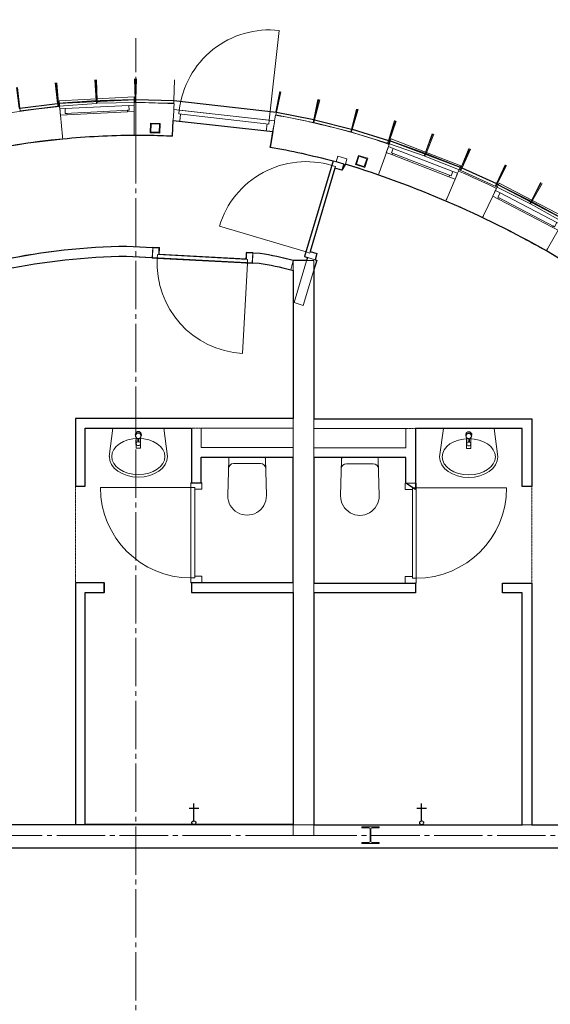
# Model space of a CAD drawing. Header units: millimetres. Extents: x -20518 to 270852, y -121463 to 37725.
# Tile 29 of 33: x 43764 to 49245, y 27541 to 37725. Entities that reach past the tile are written whole.
import ezdxf
from ezdxf.enums import TextEntityAlignment as Align

# ---------------------------------------------------------------- set-up
doc = ezdxf.new("R2010")
doc.units = ezdxf.units.MM
for name, pattern in [('11117vo_dc_STYLE_01', [2.116537, 1.058075, -1.058463]), ('2322109', [10, 5, -2, 1, -2]), ('B0204', [650, 500, -50, 50, -50])]:
    doc.linetypes.add(name, pattern=pattern)
for name, color, linetype in [('21 Buitenwanden', 3, 'Continuous'), ('21 Buitenwanden Deuren', 7, 'Continuous'), ('21 Buitenwanden Ramen', 7, 'Continuous'), ('22 C Binnenwanden', 2, 'Continuous'), ('22 C Binnenwanden Deuren', 7, 'Continuous'), ('22 NC Binnenwanden', 2, 'Continuous'), ('22 NC Binnenwanden Deuren', 7, 'Continuous'), ('28 Draagconstructies', 5, 'Continuous'), ('74 Sanitair', 8, 'Continuous'), ('A Stramien', 8, 'Continuous'), ('Info Algemeen', 7, 'Continuous'), ('WL531---', 130, '2322109'), ('WL561---', 4, 'Continuous')]:
    doc.layers.add(name, color=color, linetype=linetype)
doc.layers.add('BL$8-BVO-polylijn', color=160, linetype='Continuous', plot=False)
doc.layers.add('BL$8-GO--polylijnen', color=10, linetype='Continuous', plot=False)
doc.styles.add('BURO-018', font='BUROFONT.shx', dxfattribs={"height": 1.8})
doc.styles.add('GENERATED_STYLE_2', font='arial.ttf')

# ---------------------------------------------------------------- blocks, each defined once
blk = doc.blocks.new('Wall_78_1', base_point=(92334, 38231))
at = {"layer": '21 Buitenwanden', "linetype": 'Continuous', "lineweight": 0, "flags": 128}
for points in [[(92725, 38260), (92334, 38231)], [(92334, 38231), (92337, 38202)], [(92337, 38202), (92728, 38230)], [(92725, 38260), (92728, 38230)]]:
    blk.add_lwpolyline(points, dxfattribs=at)
blk = doc.blocks.new('Wall_79_1', base_point=(92734, 38261))
at = {"layer": '21 Buitenwanden', "linetype": 'Continuous', "lineweight": 0, "flags": 128}
for points in [[(93126, 38270), (92734, 38261)], [(92734, 38261), (92735, 38231)], [(92735, 38231), (93127, 38240)], [(93126, 38270), (93127, 38240)]]:
    blk.add_lwpolyline(points, dxfattribs=at)
blk = doc.blocks.new('Wall_80_1', base_point=(95754, 37846))
at = {"layer": '21 Buitenwanden', "linetype": 'Continuous', "lineweight": 0, "flags": 128}
for points in [[(95754, 37846), (95744, 37817)], [(95744, 37817), (96113, 37687)], [(96123, 37715), (95754, 37846)], [(96113, 37687), (96123, 37715)]]:
    blk.add_lwpolyline(points, dxfattribs=at)
blk = doc.blocks.new('Wall_81_1', base_point=(96132, 37712))
at = {"layer": '21 Buitenwanden', "linetype": 'Continuous', "lineweight": 0, "flags": 128}
for points in [[(96132, 37712), (96121, 37684)], [(96121, 37684), (96484, 37538)], [(96495, 37566), (96132, 37712)], [(96484, 37538), (96495, 37566)]]:
    blk.add_lwpolyline(points, dxfattribs=at)
blk = doc.blocks.new('Wall_82_1', base_point=(96869, 37396))
at = {"layer": '21 Buitenwanden', "linetype": 'Continuous', "lineweight": 0, "flags": 128}
for points in [[(96869, 37396), (96855, 37370)], [(97219, 37220), (96869, 37396)], [(96855, 37370), (97205, 37193)], [(97205, 37193), (97219, 37220)]]:
    blk.add_lwpolyline(points, dxfattribs=at)
blk = doc.blocks.new('Wall_83_1', base_point=(97227, 37216))
at = {"layer": '21 Buitenwanden', "linetype": 'Continuous', "lineweight": 0, "flags": 128}
for points in [[(97227, 37216), (97212, 37190)], [(97212, 37190), (97555, 36999)], [(97569, 37025), (97227, 37216)], [(97555, 36999), (97569, 37025)]]:
    blk.add_lwpolyline(points, dxfattribs=at)
blk = doc.blocks.new('Wall_154_1', base_point=(94866, 30768))
at = {"layer": '22 C Binnenwanden', "linetype": 'Continuous', "lineweight": 0, "flags": 128}
for points in [[(94759, 34742), (94759, 30768)], [(94973, 30768), (94973, 34742)]]:
    blk.add_lwpolyline(points, dxfattribs=at)
blk = doc.blocks.new('R1a metaal 16_2')
at = {"layer": '21 Buitenwanden Ramen', "linetype": 'Continuous', "lineweight": 0}
for p, q in [((-384, 25), (-386, 85)), ((-386, 85), (386, 85)), ((-383, 0), (-330, 0)), ((-381, -65), (-383, 0)), ((-383, 0), (-383, -13)), ((-330, 0), (-330, -50)), ((-330, 0), (330, 0)), ((330, -50), (330, 0)), ((330, 0), (383, 0)), ((383, 0), (381, -65)), ((383, 0), (383, -13)), ((386, 85), (384, 25)), ((-383, -13), (-382, -41)), ((-382, -41), (-382, -51)), ((-382, -51), (-381, -65)), ((-313, -65), (-381, -65)), ((-330, -50), (-313, -50)), ((-330, -50), (330, -50)), ((-330, -50), (330, -50)), ((-313, -50), (-313, -65)), ((313, -65), (-313, -65)), ((313, -65), (313, -50)), ((313, -50), (330, -50)), ((381, -65), (313, -65)), ((382, -51), (381, -65)), ((383, -13), (382, -41)), ((382, -41), (382, -51))]:
    blk.add_line(p, q, dxfattribs=at)
blk.add_arc((0, -10583), 10278, 87.9254, 92.0746, dxfattribs=at)
blk.add_arc((0, -10583), 10278, 87.9254, 92.0746, dxfattribs=at)
blk = doc.blocks.new('R1a metaal 16_3')
at = {"layer": '21 Buitenwanden Ramen', "linetype": 'Continuous', "lineweight": 0}
for p, q in [((-384, 25), (-386, 85)), ((-386, 85), (386, 85)), ((-383, 0), (-330, 0)), ((-381, -65), (-383, 0)), ((-383, 0), (-383, -13)), ((-330, 0), (-330, -50)), ((-330, 0), (330, 0)), ((330, -50), (330, 0)), ((330, 0), (383, 0)), ((383, 0), (381, -65)), ((383, 0), (383, -13)), ((386, 85), (384, 25)), ((-383, -13), (-382, -41)), ((-382, -41), (-382, -51)), ((-382, -51), (-381, -65)), ((-313, -65), (-381, -65)), ((-330, -50), (-313, -50)), ((-330, -50), (330, -50)), ((-330, -50), (330, -50)), ((-313, -50), (-313, -65)), ((313, -65), (-313, -65)), ((313, -65), (313, -50)), ((313, -50), (330, -50)), ((381, -65), (313, -65)), ((382, -51), (381, -65)), ((383, -13), (382, -41)), ((382, -41), (382, -51))]:
    blk.add_line(p, q, dxfattribs=at)
blk.add_arc((0, -10583), 10278, 87.9254, 92.0746, dxfattribs=at)
blk.add_arc((0, -10583), 10278, 87.9254, 92.0746, dxfattribs=at)
blk = doc.blocks.new('R1a metaal 16_4')
at = {"layer": '21 Buitenwanden Ramen', "linetype": 'Continuous', "lineweight": 0}
for p, q in [((-384, 25), (-386, 85)), ((-386, 85), (386, 85)), ((-383, 0), (-330, 0)), ((-381, -65), (-383, 0)), ((-383, 0), (-383, -13)), ((-330, 0), (-330, -50)), ((-330, 0), (330, 0)), ((330, -50), (330, 0)), ((330, 0), (383, 0)), ((383, 0), (381, -65)), ((383, 0), (383, -13)), ((386, 85), (384, 25)), ((-383, -13), (-382, -41)), ((-382, -41), (-382, -51)), ((-382, -51), (-381, -65)), ((-313, -65), (-381, -65)), ((-330, -50), (-313, -50)), ((-330, -50), (330, -50)), ((-330, -50), (330, -50)), ((-313, -50), (-313, -65)), ((313, -65), (-313, -65)), ((313, -65), (313, -50)), ((313, -50), (330, -50)), ((381, -65), (313, -65)), ((382, -51), (381, -65)), ((383, -13), (382, -41)), ((382, -41), (382, -51))]:
    blk.add_line(p, q, dxfattribs=at)
blk.add_arc((0, -10583), 10278, 87.9254, 92.0746, dxfattribs=at)
blk.add_arc((0, -10583), 10278, 87.9254, 92.0746, dxfattribs=at)
blk = doc.blocks.new('R1a metaal 16_5')
at = {"layer": '21 Buitenwanden Ramen', "linetype": 'Continuous', "lineweight": 0}
for p, q in [((-384, 25), (-386, 85)), ((-386, 85), (386, 85)), ((-383, 0), (-330, 0)), ((-381, -65), (-383, 0)), ((-383, 0), (-383, -13)), ((-330, 0), (-330, -50)), ((-330, 0), (330, 0)), ((330, -50), (330, 0)), ((330, 0), (383, 0)), ((383, 0), (381, -65)), ((383, 0), (383, -13)), ((386, 85), (384, 25)), ((-383, -13), (-382, -41)), ((-382, -41), (-382, -51)), ((-382, -51), (-381, -65)), ((-313, -65), (-381, -65)), ((-330, -50), (-313, -50)), ((-330, -50), (330, -50)), ((-330, -50), (330, -50)), ((-313, -50), (-313, -65)), ((313, -65), (-313, -65)), ((313, -65), (313, -50)), ((313, -50), (330, -50)), ((381, -65), (313, -65)), ((382, -51), (381, -65)), ((383, -13), (382, -41)), ((382, -41), (382, -51))]:
    blk.add_line(p, q, dxfattribs=at)
blk.add_arc((0, -10583), 10278, 87.9254, 92.0746, dxfattribs=at)
blk.add_arc((0, -10583), 10278, 87.9254, 92.0746, dxfattribs=at)
blk = doc.blocks.new('Wall_200_1', base_point=(99445, 35611))
at = {"layer": '21 Buitenwanden', "linetype": 'Continuous', "lineweight": 0}
for p, q in [((95752, 37807), (95744, 37783)), ((95723, 37722), (95650, 37513)), ((95727, 37735), (95723, 37722)), ((95730, 37744), (95727, 37735)), ((95740, 37771), (95730, 37744)), ((95744, 37783), (95740, 37771)), ((95646, 37501), (95642, 37489)), ((95650, 37513), (95646, 37501)), ((96454, 37495), (96443, 37469)), ((96459, 37507), (96454, 37495)), ((96469, 37530), (96459, 37507)), ((96433, 37447), (96346, 37244)), ((96439, 37460), (96433, 37447)), ((96443, 37469), (96439, 37460)), ((96828, 37283), (96822, 37271)), ((96833, 37292), (96828, 37283)), ((96845, 37318), (96833, 37292)), ((96850, 37329), (96845, 37318)), ((96861, 37352), (96850, 37329)), ((96341, 37232), (96336, 37221)), ((96346, 37244), (96341, 37232)), ((96822, 37271), (96727, 37071)), ((96727, 37071), (96722, 37060)), ((96722, 37060), (96716, 37049)), ((97530, 36974), (97523, 36963)), ((97542, 36996), (97530, 36974)), ((97497, 36918), (97388, 36726)), ((97504, 36930), (97497, 36918)), ((97509, 36938), (97504, 36930)), ((97523, 36963), (97509, 36938)), ((97912, 36775), (97899, 36754)), ((97382, 36715), (97376, 36704)), ((97388, 36726), (97382, 36715)), ((97864, 36699), (97747, 36511)), ((97872, 36710), (97864, 36699)), ((97877, 36719), (97872, 36710)), ((97892, 36743), (97877, 36719)), ((97899, 36754), (97892, 36743)), ((97740, 36501), (97734, 36490)), ((97747, 36511), (97740, 36501)), ((98495, 36272), (98365, 36093)), ((98504, 36283), (98495, 36272)), ((98509, 36291), (98504, 36283)), ((98526, 36314), (98509, 36291)), ((98534, 36324), (98526, 36314)), ((98548, 36344), (98534, 36324)), ((98357, 36083), (98350, 36073)), ((98365, 36093), (98357, 36083)), ((98866, 36055), (98848, 36033)), ((98874, 36065), (98866, 36055)), ((98889, 36084), (98874, 36065)), ((98833, 36014), (98696, 35841)), ((98842, 36025), (98833, 36014)), ((98848, 36033), (98842, 36025)), ((98688, 35831), (98680, 35821)), ((98696, 35841), (98688, 35831)), ((99448, 35557), (99429, 35536)), ((99456, 35566), (99448, 35557)), ((99473, 35585), (99456, 35566)), ((99412, 35519), (99263, 35356)), ((99422, 35529), (99412, 35519)), ((99429, 35536), (99422, 35529)), ((99254, 35347), (99246, 35338)), ((99263, 35356), (99254, 35347))]:
    blk.add_line(p, q, dxfattribs=at)
for radius, start, end in [(10614, 70.9407, 72.9797), (10278, 70.9407, 72.959), (10614, 64.4674, 66.7914), (10278, 64.4674, 66.7914), (10614, 57.9925, 60.3181), (10278, 57.9925, 60.3181), (10614, 51.5292, 53.8432), (10278, 51.5292, 53.8432)]:
    blk.add_arc((92286, 27774), radius, start, end, dxfattribs=at)
at = {"layer": '21 Buitenwanden Ramen', "linetype": 'Continuous', "lineweight": 0, "zscale": 1000}
for name, p, rotation in [('R1a metaal 16_5', (96101, 37645), 338.8660428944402), ('R1a metaal 16_4', (97190, 37152), 332.3927291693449), ('R1a metaal 16_3', (98216, 36539), 325.9178678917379)]:
    blk.add_blockref(name, p, dxfattribs=dict(at, rotation=rotation))
at = {"layer": '21 Buitenwanden Ramen', "linetype": 'Continuous', "lineweight": 0, "xscale": -1, "zscale": 1000, "rotation": 319.4545276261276}
blk.add_blockref('R1a metaal 16_2', (99165, 35816), dxfattribs=at)
blk = doc.blocks.new('D1a bi h 16_17')
at = {"layer": '22 C Binnenwanden Deuren', "linetype": 'Continuous', "lineweight": 0}
for p, q in [((-467, 0), (-467, 934)), ((-517, 0), (-450, 0)), ((-517, 0), (-517, -114)), ((-467, 0), (467, 0)), ((-467, -40), (-467, 0)), ((450, 0), (517, 0)), ((467, 0), (467, -40)), ((517, -114), (517, 0)), ((-517, -114), (-517, -31)), ((467, -40), (-467, -40)), ((-450, -40), (-450, -114)), ((450, -40), (450, -114)), ((517, -114), (517, -31)), ((-517, -114), (-450, -114)), ((450, -114), (517, -114))]:
    blk.add_line(p, q, dxfattribs=at)
blk.add_arc((-467, 0), 934, 0, 90, dxfattribs=at)
blk = doc.blocks.new('Wall_214_1', base_point=(94863, 36140))
at = {"layer": '22 C Binnenwanden', "linetype": 'Continuous', "lineweight": 0}
for p, q in [((95282, 37603), (95202, 37627)), ((95298, 37599), (95282, 37603)), ((94986, 36612), (94907, 36636)), ((95003, 36608), (94986, 36612))]:
    blk.add_line(p, q, dxfattribs=at)
at = {"layer": '22 C Binnenwanden', "linetype": 'Continuous', "lineweight": 0, "flags": 128}
for points in [[(95219, 37684), (95202, 37627)], [(95315, 37655), (95219, 37684)], [(95298, 37599), (95315, 37655)], [(94907, 36636), (94768, 36169)], [(94863, 36140), (95003, 36608)], [(94768, 36169), (94863, 36140)]]:
    blk.add_lwpolyline(points, dxfattribs=at)
at = {"layer": '22 C Binnenwanden Deuren', "linetype": 'Continuous', "lineweight": 0, "zscale": 1000, "rotation": 73.41069963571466}
blk.add_blockref('D1a bi h 16_17', (95025, 37141), dxfattribs=at)
blk = doc.blocks.new('R1b boven metaal 16_55')
at = {"layer": '21 Buitenwanden Ramen', "linetype": 'Continuous', "lineweight": 0}
for p, q in [((-385, 25), (-388, 85)), ((-388, 85), (388, 85)), ((-384, 0), (-330, 0)), ((-381, -65), (-384, 0)), ((-384, 0), (-383, -13)), ((-330, 0), (-330, -50)), ((-330, 0), (330, 0)), ((330, -50), (330, 0)), ((330, 0), (384, 0)), ((384, 0), (381, -65)), ((384, 0), (383, -13)), ((388, 85), (385, 25)), ((-383, -13), (-382, -41)), ((-382, -41), (-382, -51)), ((-382, -51), (-381, -65)), ((-313, -65), (-381, -65)), ((-330, -50), (-313, -50)), ((-330, -50), (330, -50)), ((-330, -50), (330, -50)), ((-313, -50), (-313, -65)), ((313, -65), (-313, -65)), ((313, -65), (313, -50)), ((313, -50), (330, -50)), ((381, -65), (313, -65)), ((382, -51), (381, -65)), ((383, -13), (382, -41)), ((382, -41), (382, -51))]:
    blk.add_line(p, q, dxfattribs=at)
blk.add_arc((0, -8459), 8156, 87.4011, 92.5989, dxfattribs=at)
blk.add_arc((0, -8459), 8156, 87.4011, 92.5989, dxfattribs=at)
blk = doc.blocks.new('Wall_249_1', base_point=(93268, 38237))
at = {"layer": '21 Buitenwanden', "linetype": 'Continuous', "lineweight": 0}
for p, q in [((92347, 38199), (92349, 38174)), ((93116, 38238), (93116, 38213)), ((93116, 38213), (93116, 38200)), ((93116, 38200), (93117, 38172)), ((92349, 38174), (92351, 38161)), ((92351, 38161), (92353, 38133)), ((92353, 38133), (92354, 38123)), ((92354, 38123), (92356, 38109)), ((92356, 38109), (92377, 37889)), ((93117, 38172), (93117, 38162)), ((93117, 38162), (93117, 38148)), ((93117, 38148), (93118, 37927)), ((92377, 37889), (92378, 37877)), ((93118, 37927), (93118, 37914)), ((93118, 37914), (93118, 37902)), ((92378, 37877), (92379, 37864))]:
    blk.add_line(p, q, dxfattribs=at)
for radius, start, end in [(8492, 95.5189, 108.8792), (8492, 89.2959, 90.321), (8156, 89.3029, 90.321), (8156, 95.5189, 108.876)]:
    blk.add_arc((93164, 29746), radius, start, end, dxfattribs=at)
at = {"layer": '21 Buitenwanden Ramen', "linetype": 'Continuous', "lineweight": 0, "zscale": 1000, "rotation": 2.919926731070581}
blk.add_blockref('R1b boven metaal 16_55', (92733, 38193), dxfattribs=at)
blk = doc.blocks.new('D1b blicht bu h 16_4')
at = {"layer": '21 Buitenwanden Deuren', "linetype": 'Continuous', "lineweight": 0}
for p, q in [((-523, -99), (-517, 0)), ((-517, 0), (517, 0)), ((-450, -74), (-450, 0)), ((450, -74), (450, 0)), ((523, -99), (517, 0)), ((-524, -109), (-523, -99)), ((467, -74), (-467, -74)), ((-467, -74), (-467, -114)), ((467, -114), (467, -74)), ((524, -109), (523, -99)), ((-524, -114), (-524, -109)), ((-524, -114), (524, -114)), ((-467, -114), (467, -114)), ((-467, -114), (-467, -1048)), ((524, -114), (524, -109))]:
    blk.add_line(p, q, dxfattribs=at)
blk.add_arc((-467, -114), 934, 270, 0, dxfattribs=at)
blk = doc.blocks.new('Wall_250_1', base_point=(95393, 37924))
at = {"layer": '21 Buitenwanden', "linetype": 'Continuous', "lineweight": 0}
for p, q in [((93530, 38228), (93528, 38190)), ((93526, 38153), (93521, 38054)), ((93527, 38168), (93526, 38162)), ((93526, 38162), (93526, 38153)), ((93528, 38190), (93527, 38168)), ((94579, 38110), (94572, 38073)), ((93521, 38054), (93514, 37918)), ((94566, 38035), (94548, 37938)), ((94567, 38045), (94566, 38035)), ((94568, 38050), (94567, 38045)), ((94572, 38073), (94568, 38050)), ((93514, 37905), (93513, 37893)), ((93514, 37918), (93514, 37905)), ((94548, 37938), (94525, 37804)), ((94522, 37791), (94520, 37779)), ((94525, 37804), (94522, 37791))]:
    blk.add_line(p, q, dxfattribs=at)
for radius, start, end in [(8385, 87.1719, 88.9597), (8385, 74.2441, 79.9517), (8049, 87.1719, 88.9527), (8049, 74.2705, 79.9517)]:
    blk.add_arc((93116, 29853), radius, start, end, dxfattribs=at)
at = {"layer": '21 Buitenwanden Deuren', "linetype": 'Continuous', "lineweight": 0, "zscale": 1000, "rotation": 173.5618217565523}
blk.add_blockref('D1b blicht bu h 16_4', (94035, 37996), dxfattribs=at)
blk = doc.blocks.new('Wall_301_1', base_point=(94866, 34632))
at = {"layer": '22 C Binnenwanden', "linetype": 'Continuous', "lineweight": 0, "flags": 128}
for points in [[(94973, 36605), (94759, 36605)], [(94759, 36605), (94759, 34632)], [(94973, 34632), (94973, 36605)]]:
    blk.add_lwpolyline(points, dxfattribs=at)
blk = doc.blocks.new('Wall_322_1', base_point=(97123, 34869))
at = {"layer": '22 NC Binnenwanden', "linetype": 'Continuous', "lineweight": 0, "flags": 128}
for points in [[(97223, 34969), (95923, 34969)], [(96023, 34869), (97123, 34869)]]:
    blk.add_lwpolyline(points, dxfattribs=at)
blk = doc.blocks.new('Wall_323_1', base_point=(97123, 34269))
at = {"layer": '22 NC Binnenwanden', "linetype": 'Continuous', "lineweight": 0, "flags": 128}
for points in [[(97223, 34269), (97223, 34969)], [(97123, 34869), (97123, 34269)], [(97123, 34269), (97223, 34269)]]:
    blk.add_lwpolyline(points, dxfattribs=at)
blk = doc.blocks.new('D1a bi h 16_33')
at = {"layer": '22 NC Binnenwanden Deuren', "linetype": 'Continuous', "lineweight": 0}
for p, q in [((-467, 0), (-467, 934)), ((-517, 0), (-450, 0)), ((-517, 0), (-517, -114)), ((-467, 0), (467, 0)), ((-467, -40), (-467, 0)), ((450, 0), (517, 0)), ((467, 0), (467, -40)), ((517, -114), (517, 0)), ((-517, -7), (-517, -107)), ((467, -40), (-467, -40)), ((-450, -40), (-450, -114)), ((450, -40), (450, -114)), ((517, -7), (517, -107)), ((517, -7), (517, -107)), ((-517, -114), (-450, -114)), ((450, -114), (517, -114))]:
    blk.add_line(p, q, dxfattribs=at)
blk.add_arc((-467, 0), 934, 0, 90, dxfattribs=at)
blk = doc.blocks.new('Wall_324_1', base_point=(96023, 34869))
at = {"layer": '22 NC Binnenwanden', "linetype": 'Continuous', "lineweight": 0}
for p, q in [((96023, 34303), (95923, 34303)), ((96023, 33269), (95923, 33269)), ((96023, 33269), (95923, 33269))]:
    blk.add_line(p, q, dxfattribs=at)
at = {"layer": '22 NC Binnenwanden', "linetype": 'Continuous', "lineweight": 0, "flags": 128}
for points in [[(95923, 34869), (95923, 34669)], [(96023, 34303), (96023, 34869)], [(95923, 34569), (95923, 34303)], [(96023, 33169), (96023, 33269)]]:
    blk.add_lwpolyline(points, dxfattribs=at)
at = {"layer": '22 NC Binnenwanden', "linetype": 'Continuous', "lineweight": 0}
blk.add_point((96023, 33269), dxfattribs=at)
at = {"layer": '22 NC Binnenwanden Deuren', "linetype": 'Continuous', "lineweight": 0, "zscale": 1000, "rotation": 270.0000000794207}
blk.add_blockref('D1a bi h 16_33', (96030, 33786), dxfattribs=at)
blk = doc.blocks.new('Wall_325_1', base_point=(96023, 33169))
at = {"layer": '22 NC Binnenwanden', "linetype": 'Continuous', "lineweight": 0, "flags": 128}
for points in [[(95923, 33269), (94973, 33269)], [(94973, 33269), (94973, 33169)], [(94973, 33169), (96023, 33169)]]:
    blk.add_lwpolyline(points, dxfattribs=at)
blk = doc.blocks.new('Wall_326_1', base_point=(96023, 34569))
at = {"layer": '22 NC Binnenwanden', "linetype": 'Continuous', "lineweight": 0, "flags": 128}
for points in [[(95923, 34669), (94973, 34669)], [(94973, 34669), (94973, 34569)], [(94973, 34569), (95923, 34569)]]:
    blk.add_lwpolyline(points, dxfattribs=at)
blk = doc.blocks.new('Wall_327_1', base_point=(96923, 33269))
at = {"layer": '22 NC Binnenwanden', "linetype": 'Continuous', "lineweight": 0, "flags": 128}
for points in [[(97223, 33269), (96923, 33269)], [(96923, 33269), (96923, 33169)], [(96923, 33169), (97123, 33169)]]:
    blk.add_lwpolyline(points, dxfattribs=at)
blk = doc.blocks.new('Wall_328_1', base_point=(97223, 33269))
at = {"layer": '22 NC Binnenwanden', "linetype": 'Continuous', "lineweight": 0, "flags": 128}
for points in [[(97223, 30769), (97223, 33269)], [(97123, 33169), (97123, 30769)], [(97123, 30769), (97223, 30769)]]:
    blk.add_lwpolyline(points, dxfattribs=at)
blk = doc.blocks.new('Wall_329_1', base_point=(96023, 34869))
at = {"layer": '22 NC Binnenwanden', "linetype": 'Continuous', "lineweight": 0, "flags": 128}
for points in [[(95923, 34969), (94973, 34969)], [(94973, 34969), (94973, 34869)], [(94973, 34869), (95923, 34869)]]:
    blk.add_lwpolyline(points, dxfattribs=at)
blk = doc.blocks.new('Wall_330_1', base_point=(92609, 34872))
at = {"layer": '22 NC Binnenwanden', "linetype": 'Continuous', "lineweight": 0, "flags": 128}
for points in [[(93809, 34972), (92509, 34972)], [(92609, 34872), (93709, 34872)]]:
    blk.add_lwpolyline(points, dxfattribs=at)
blk = doc.blocks.new('Wall_331_1', base_point=(92609, 34272))
at = {"layer": '22 NC Binnenwanden', "linetype": 'Continuous', "lineweight": 0, "flags": 128}
for points in [[(92509, 34972), (92509, 34272)], [(92609, 34272), (92609, 34872)], [(92509, 34272), (92609, 34272)]]:
    blk.add_lwpolyline(points, dxfattribs=at)
blk = doc.blocks.new('D1a bi h 16_34')
at = {"layer": '22 NC Binnenwanden Deuren', "linetype": 'Continuous', "lineweight": 0}
for p, q in [((-467, 0), (-467, 934)), ((-517, 0), (-450, 0)), ((-517, 0), (-517, -114)), ((-467, 0), (467, 0)), ((-467, -40), (-467, 0)), ((450, 0), (517, 0)), ((467, 0), (467, -40)), ((517, -114), (517, 0)), ((-517, -7), (-517, -107)), ((467, -40), (-467, -40)), ((-450, -40), (-450, -114)), ((450, -40), (450, -114)), ((517, -7), (517, -107)), ((517, -7), (517, -107)), ((-517, -114), (-450, -114)), ((450, -114), (517, -114))]:
    blk.add_line(p, q, dxfattribs=at)
blk.add_arc((-467, 0), 934, 0, 90, dxfattribs=at)
blk = doc.blocks.new('Wall_332_1', base_point=(93709, 34872))
at = {"layer": '22 NC Binnenwanden', "linetype": 'Continuous', "lineweight": 0}
for p, q in [((93709, 34306), (93809, 34306)), ((93709, 33272), (93809, 33272)), ((93709, 33272), (93809, 33272))]:
    blk.add_line(p, q, dxfattribs=at)
at = {"layer": '22 NC Binnenwanden', "linetype": 'Continuous', "lineweight": 0, "flags": 128}
for points in [[(93709, 34872), (93709, 34306)], [(93809, 34672), (93809, 34872)], [(93809, 34306), (93809, 34572)], [(93709, 33272), (93709, 33172)]]:
    blk.add_lwpolyline(points, dxfattribs=at)
at = {"layer": '22 NC Binnenwanden', "linetype": 'Continuous', "lineweight": 0}
blk.add_point((93709, 33272), dxfattribs=at)
at = {"layer": '22 NC Binnenwanden Deuren', "linetype": 'Continuous', "lineweight": 0, "xscale": -1, "zscale": 1000, "rotation": 89.99999992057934}
blk.add_blockref('D1a bi h 16_34', (93702, 33789), dxfattribs=at)
blk = doc.blocks.new('Wall_333_1', base_point=(93709, 33172))
at = {"layer": '22 NC Binnenwanden', "linetype": 'Continuous', "lineweight": 0, "flags": 128}
for points in [[(94759, 33272), (93809, 33272)], [(94759, 33172), (94759, 33272)], [(93709, 33172), (94759, 33172)]]:
    blk.add_lwpolyline(points, dxfattribs=at)
blk = doc.blocks.new('Wall_334_1', base_point=(93709, 34572))
at = {"layer": '22 NC Binnenwanden', "linetype": 'Continuous', "lineweight": 0, "flags": 128}
for points in [[(94759, 34672), (93809, 34672)], [(94759, 34572), (94759, 34672)], [(93809, 34572), (94759, 34572)]]:
    blk.add_lwpolyline(points, dxfattribs=at)
blk = doc.blocks.new('Wall_335_1', base_point=(92809, 33272))
at = {"layer": '22 NC Binnenwanden', "linetype": 'Continuous', "lineweight": 0, "flags": 128}
for points in [[(92809, 33272), (92509, 33272)], [(92809, 33172), (92809, 33272)], [(92609, 33172), (92809, 33172)]]:
    blk.add_lwpolyline(points, dxfattribs=at)
blk = doc.blocks.new('Wall_336_1', base_point=(92509, 33272))
at = {"layer": '22 NC Binnenwanden', "linetype": 'Continuous', "lineweight": 0, "flags": 128}
for points in [[(92509, 33272), (92509, 30772)], [(92609, 30772), (92609, 33172)], [(92509, 30772), (92609, 30772)]]:
    blk.add_lwpolyline(points, dxfattribs=at)
blk = doc.blocks.new('Wall_337_1', base_point=(93709, 34872))
at = {"layer": '22 NC Binnenwanden', "linetype": 'Continuous', "lineweight": 0, "flags": 128}
for points in [[(94759, 34972), (93809, 34972)], [(94759, 34872), (94759, 34972)], [(93809, 34872), (94759, 34872)]]:
    blk.add_lwpolyline(points, dxfattribs=at)
blk = doc.blocks.new('Wall_427_1', base_point=(91936, 38183))
at = {"layer": '21 Buitenwanden', "linetype": 'Continuous', "lineweight": 0, "flags": 128}
for points in [[(92326, 38231), (91936, 38183)], [(91940, 38153), (92329, 38201)], [(92329, 38201), (92326, 38231)], [(91936, 38183), (91940, 38153)]]:
    blk.add_lwpolyline(points, dxfattribs=at)
blk = doc.blocks.new('Wall_428_1', base_point=(93135, 38270))
at = {"layer": '21 Buitenwanden', "linetype": 'Continuous', "lineweight": 0, "flags": 128}
for points in [[(93527, 38261), (93135, 38270)], [(93135, 38270), (93135, 38240)], [(93135, 38240), (93526, 38231)], [(93526, 38231), (93527, 38261)]]:
    blk.add_lwpolyline(points, dxfattribs=at)
blk = doc.blocks.new('Wall_429_1', base_point=(94588, 38140))
at = {"layer": '21 Buitenwanden', "linetype": 'Continuous', "lineweight": 0, "flags": 128}
for points in [[(94588, 38140), (94582, 38111)], [(94582, 38111), (94966, 38033)], [(94972, 38062), (94588, 38140)], [(94966, 38033), (94972, 38062)]]:
    blk.add_lwpolyline(points, dxfattribs=at)
blk = doc.blocks.new('Wall_430_1', base_point=(94981, 38060))
at = {"layer": '21 Buitenwanden', "linetype": 'Continuous', "lineweight": 0, "flags": 128}
for points in [[(94981, 38060), (94974, 38031)], [(94974, 38031), (95354, 37935)], [(95361, 37964), (94981, 38060)], [(95354, 37935), (95361, 37964)]]:
    blk.add_lwpolyline(points, dxfattribs=at)
blk = doc.blocks.new('Wall_431_1', base_point=(95370, 37962))
at = {"layer": '21 Buitenwanden', "linetype": 'Continuous', "lineweight": 0, "flags": 128}
for points in [[(95370, 37962), (95361, 37933)], [(95361, 37933), (95736, 37820)], [(95745, 37848), (95370, 37962)], [(95736, 37820), (95745, 37848)]]:
    blk.add_lwpolyline(points, dxfattribs=at)
blk = doc.blocks.new('Wall_432_1', base_point=(96504, 37562))
at = {"layer": '21 Buitenwanden', "linetype": 'Continuous', "lineweight": 0, "flags": 128}
for points in [[(96504, 37562), (96491, 37535)], [(96491, 37535), (96848, 37373)], [(96861, 37400), (96504, 37562)], [(96848, 37373), (96861, 37400)]]:
    blk.add_lwpolyline(points, dxfattribs=at)
blk = doc.blocks.new('Wall_560_1', base_point=(85858, 30657))
at = {"layer": '21 Buitenwanden', "linetype": 'Continuous', "lineweight": 0, "flags": 128}
for points in [[(98110, 30768), (90613, 30768)], [(90613, 30530), (98110, 30530)]]:
    blk.add_lwpolyline(points, dxfattribs=at)
blk = doc.blocks.new('Wall_574_1', base_point=(94866, 30768))
at = {"layer": '22 C Binnenwanden', "linetype": 'Continuous', "lineweight": 0, "flags": 128}
for points in [[(94759, 30768), (94759, 30658)], [(94973, 30658), (94973, 30768)], [(94759, 30658), (94973, 30658)]]:
    blk.add_lwpolyline(points, dxfattribs=at)
blk = doc.blocks.new('Standard grid marker_4')
at = {"layer": 'A Stramien', "linetype": 'B0204', "lineweight": 0}
blk.add_line((1000, 0), (27107, 0), dxfattribs=at)
at = {"layer": 'A Stramien', "lineweight": 0, "style": 'GENERATED_STYLE_2'}
blk.add_attdef('AC_MarkerText_1', text='', height=175, dxfattribs=at).set_placement((28290, -129), align=Align.BOTTOM_LEFT)
blk = doc.blocks.new('Buis vk koudgev kolom 16')
at = {"layer": 'Info Algemeen', "linetype": 'Continuous', "lineweight": 0}
for p, q in [((50, 50), (-50, 50)), ((-50, 50), (-50, -50)), ((-42, -42), (-42, 42)), ((-42, 42), (42, 42)), ((42, 42), (42, -42)), ((50, -50), (50, 50)), ((-50, -50), (50, -50)), ((42, -42), (-42, -42))]:
    blk.add_line(p, q, dxfattribs=at)
blk = doc.blocks.new('Toilet hangend 16+_8')
at = {"layer": '74 Sanitair', "linetype": 'Continuous', "lineweight": 0}
for p, q in [((-200, 256), (-190, 633)), ((169, 655), (-169, 655)), ((200, 256), (190, 633)), ((-139, 588), (139, 588))]:
    blk.add_line(p, q, dxfattribs=at)
for centre, major_axis, ratio, start_param, end_param in [((-169, 633), (0, -22), 0.968889, 3.141593, 4.684424), ((169, 633), (0, -22), 0.968889, 1.598761, 3.141593), ((-139, 533), (0, -54.5), 0.990991, 3.141569, 4.685384), ((139, 533), (0, -54.5), 0.990991, 1.597802, 3.141616), ((0, 256), (0, -202), 0.990991, 4.712389, 7.853982)]:
    blk.add_ellipse(centre, major_axis=major_axis, ratio=ratio, start_param=start_param, end_param=end_param, dxfattribs=at)
blk = doc.blocks.new('Wasbak 04 16_9')
at = {"layer": '74 Sanitair', "linetype": 'Continuous', "lineweight": 0}
for p, q in [((-262, 0), (-301, -294)), ((262, 0), (-262, 0)), ((300, -294), (262, 0)), ((-262, 0), (-262, 0)), ((-30, -78), (-26, -89)), ((-23, -95), (-22, -160)), ((22, -160), (23, -95)), ((26, -89), (30, -78)), ((262, 0), (262, 0)), ((-22, -160), (-22, -207)), ((-6, -142), (-6, -106)), ((-6, -142), (6, -142)), ((6, -142), (6, -106)), ((22, -207), (22, -160)), ((-22, -207), (22, -207))]:
    blk.add_line(p, q, dxfattribs=at)
for centre, radius in [((0, -80), 27.5), ((0, -161), 21)]:
    blk.add_circle(centre, radius, dxfattribs=at)
for centre, radius, start, end in [((0, -67), 32, 339.1675, 200.8325), ((0, -76), 27.5, 356.3287, 183.6713), ((0, -80), 27.5, 200.8325, 214.3749), ((0, -80), 27.5, 325.6251, 339.1675)]:
    blk.add_arc(centre, radius, start, end, dxfattribs=at)
blk.add_ellipse((0, -294), major_axis=(275, 0), ratio=0.680917, dxfattribs=at)
blk.add_ellipse((-1, -294), major_axis=(300, 0), ratio=0.713345, start_param=3.141593, end_param=6.283185, dxfattribs=at)
for p in [(-30, -78), (-23, -95), (26, -89)]:
    blk.add_point(p, dxfattribs=at)
blk = doc.blocks.new('Toilet hangend 16+_7')
at = {"layer": '74 Sanitair', "linetype": 'Continuous', "lineweight": 0}
for p, q in [((-200, 256), (-190, 633)), ((169, 655), (-169, 655)), ((200, 256), (190, 633)), ((-139, 588), (139, 588))]:
    blk.add_line(p, q, dxfattribs=at)
for centre, major_axis, ratio, start_param, end_param in [((-169, 633), (0, -22), 0.968889, 3.141593, 4.684424), ((169, 633), (0, -22), 0.968889, 1.598761, 3.141593), ((-139, 533), (0, -54.5), 0.990991, 3.141569, 4.685384), ((139, 533), (0, -54.5), 0.990991, 1.597802, 3.141616), ((0, 256), (0, -202), 0.990991, 4.712389, 7.853982)]:
    blk.add_ellipse(centre, major_axis=major_axis, ratio=ratio, start_param=start_param, end_param=end_param, dxfattribs=at)
blk = doc.blocks.new('Wasbak 04 16_10')
at = {"layer": '74 Sanitair', "linetype": 'Continuous', "lineweight": 0}
for p, q in [((-262, 0), (-301, -294)), ((262, 0), (-262, 0)), ((300, -294), (262, 0)), ((-262, 0), (-262, 0)), ((-30, -78), (-26, -89)), ((-23, -95), (-22, -160)), ((22, -160), (23, -95)), ((26, -89), (30, -78)), ((262, 0), (262, 0)), ((-22, -160), (-22, -207)), ((-6, -142), (-6, -106)), ((-6, -142), (6, -142)), ((6, -142), (6, -106)), ((22, -207), (22, -160)), ((-22, -207), (22, -207))]:
    blk.add_line(p, q, dxfattribs=at)
for centre, radius in [((0, -80), 27.5), ((0, -161), 21)]:
    blk.add_circle(centre, radius, dxfattribs=at)
for centre, radius, start, end in [((0, -67), 32, 339.1675, 200.8325), ((0, -76), 27.5, 356.3287, 183.6713), ((0, -80), 27.5, 200.8325, 214.3749), ((0, -80), 27.5, 325.6251, 339.1675)]:
    blk.add_arc(centre, radius, start, end, dxfattribs=at)
blk.add_ellipse((0, -294), major_axis=(275, 0), ratio=0.680917, dxfattribs=at)
blk.add_ellipse((-1, -294), major_axis=(300, 0), ratio=0.713345, start_param=3.141593, end_param=6.283185, dxfattribs=at)
for p in [(-30, -78), (-23, -95), (26, -89)]:
    blk.add_point(p, dxfattribs=at)
blk = doc.blocks.new('Standard grid marker_8')
at = {"layer": 'A Stramien', "linetype": 'B0204', "lineweight": 0}
for p, q in [((1000, 0), (38553, 0)), ((38553, 0), (39553, 0))]:
    blk.add_line(p, q, dxfattribs=at)
at = {"layer": 'A Stramien', "lineweight": 0, "style": 'GENERATED_STYLE_2'}
blk.add_attdef('AC_MarkerText_1', text='', height=175, rotation=270, dxfattribs=at).set_placement((-379, 80), align=Align.BOTTOM_LEFT)
blk = doc.blocks.new('verdeling tegel')
at = {"layer": '28 Draagconstructies', "linetype": 'Continuous', "lineweight": 0}
for p, q in [((0, 0), (0, 214)), ((9, 0), (9, 214)), ((401, 0), (401, 214))]:
    blk.add_line(p, q, dxfattribs=at)
blk = doc.blocks.new('2D HE 16+_2')
at = {"layer": '21 Buitenwanden', "linetype": 'Continuous', "lineweight": 0}
for p, q in [((0, 171), (-180, 171)), ((-180, 171), (-180, 161.5)), ((-180, 161.5), (-108, 161.5)), ((-93, 146.5), (-93, 24.5)), ((-87, 24.5), (-87, 146.5)), ((-72, 161.5), (0, 161.5)), ((0, 161.5), (0, 171)), ((-108, 9.5), (-180, 9.5)), ((-180, 9.5), (-180, 0)), ((-180, 0), (0, 0)), ((0, 9.5), (-72, 9.5)), ((0, 0), (0, 9.5))]:
    blk.add_line(p, q, dxfattribs=at)
for centre, start, end in [((-108, 146.5), 0, 90), ((-72, 146.5), 90, 180), ((-108, 24.5), 270, 0), ((-72, 24.5), 180, 270)]:
    blk.add_arc(centre, 15, start, end, dxfattribs=at)
blk = doc.blocks.new('Wall_598_1', base_point=(94760, 36606))
at = {"layer": '22 C Binnenwanden', "linetype": 'Continuous', "lineweight": 0, "flags": 128}
blk.add_lwpolyline([(94760, 36606), (94735, 36509)], dxfattribs=at)
at = {"layer": '22 C Binnenwanden', "linetype": 'Continuous', "lineweight": 0}
for radius, end in [(3620, 80.9625), (3520, 80.8782)]:
    blk.add_arc((93851, 33102), radius, 75.4679, end, dxfattribs=at)
blk = doc.blocks.new('Wall_600_1', base_point=(93040, 36751))
at = {"layer": '22 C Binnenwanden', "linetype": 'Continuous', "lineweight": 0}
for radius, start, end in [(6781, 90.7979, 101.7369), (6681, 90.8267, 101.736)]:
    blk.add_arc((93135, 29970), radius, start, end, dxfattribs=at)
blk = doc.blocks.new('D1a bi h 16_43')
at = {"layer": '22 C Binnenwanden Deuren', "linetype": 'Continuous', "lineweight": 0}
for p, q in [((-467, 0), (-467, 934)), ((-517, 0), (-450, 0)), ((-517, 0), (-517, -114)), ((-467, 0), (467, 0)), ((-467, -40), (-467, 0)), ((450, 0), (517, 0)), ((467, 0), (467, -40)), ((517, -114), (517, 0)), ((-517, -7), (-517, -107)), ((467, -40), (-467, -40)), ((-450, -40), (-450, -114)), ((450, -40), (450, -114)), ((517, -7), (517, -107)), ((517, -7), (517, -107)), ((-517, -114), (-450, -114)), ((450, -114), (517, -114))]:
    blk.add_line(p, q, dxfattribs=at)
blk.add_arc((-467, 0), 934, 0, 90, dxfattribs=at)
blk = doc.blocks.new('Wall_601_1', base_point=(93040, 36751))
at = {"layer": '22 C Binnenwanden', "linetype": 'Continuous', "lineweight": 0}
for p, q in [((93305, 36637), (93310, 36736)), ((93305, 36637), (93310, 36736)), ((94338, 36581), (94343, 36681))]:
    blk.add_line(p, q, dxfattribs=at)
at = {"layer": '22 C Binnenwanden', "linetype": 'Continuous', "lineweight": 0, "flags": 128}
for points in [[(93310, 36736), (93040, 36751)], [(94420, 36677), (94343, 36681)], [(93038, 36651), (93305, 36637)], [(94338, 36581), (94409, 36577)]]:
    blk.add_lwpolyline(points, dxfattribs=at)
at = {"layer": '22 C Binnenwanden', "linetype": 'Continuous', "lineweight": 0}
blk.add_point((93305, 36637), dxfattribs=at)
at = {"layer": '22 C Binnenwanden Deuren', "linetype": 'Continuous', "lineweight": 0, "zscale": 1000, "rotation": 176.9348068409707}
blk.add_blockref('D1a bi h 16_43', (93821, 36602), dxfattribs=at)
blk = doc.blocks.new('*U2263')
at = {"color": 0, "linetype": 'ByBlock'}
blk.add_circle((0, 0), 20, dxfattribs=at)
at = {"layer": 'WL561---', "color": 1, "style": 'BURO-018'}
for tag in ['SECTIONCODE', 'ELEMENTCODE', 'INDICATIONTEXT', 'POSITIONCODE', 'PRODUCTCODE']:
    blk.add_attdef(tag, (26728, 74970, 950), '', height=1.8, dxfattribs=at)
blk = doc.blocks.new('TAP_DRAW-OFF01_COLD')
at = {"color": 0, "linetype": 'Continuous'}
for p, q in [((-50, 130), (50, 130)), ((0, 0), (0, 180))]:
    blk.add_line(p, q, dxfattribs=at)
blk = doc.blocks.new('*U2262')
at = {"color": 0, "linetype": 'ByBlock'}
blk.add_line((0, 0), (0, 0, -950), dxfattribs=at)
at = {"layer": 'WL561---', "color": 1, "style": 'BURO-018'}
for tag in ['SECTIONCODE', 'ELEMENTCODE', 'POSITIONCODE']:
    blk.add_attdef(tag, (26728, 74970, 950), '', height=1.8, dxfattribs=at)

msp = doc.modelspace()

# ---------------------------------------------------------------- linework, layer by layer
at = {"layer": '22 C Binnenwanden', "linetype": '11117vo_dc_STYLE_01', "lineweight": 0}
for p, q in [((44339, 33501), (44339, 29401)), ((46589, 33501), (44439, 33501)), ((46589, 29401), (46589, 33501)), ((46803, 29398), (46803, 33498)), ((46803, 33498), (48953, 33498)), ((49053, 33498), (49053, 29398)), ((44339, 29401), (46589, 29401)), ((49053, 29398), (46803, 29398))]:
    msp.add_line(p, q, dxfattribs=at)
at = {"layer": 'BL$8-BVO-polylijn'}
msp.add_lwpolyline([(43757, 36810), (43766, 36811), (44155, 36859), (44164, 36860), (44956, 36899), (44965, 36899), (45356, 36890), (46417, 36769), (46802, 36691), (46810, 36689), (47190, 36593), (47199, 36591), (47574, 36477), (47583, 36474), (48325, 36195), (48333, 36191), (48690, 36029), (48698, 36025), (49399, 35654)], dxfattribs=at)
at = {"layer": 'BL$8-GO--polylijnen'}
for points in [[(42314, 36078, -0.059709), (44209, 36493, -0.022684), (44947, 36531, -0.004442), (45092, 36530, -0.00777), (45342, 36522), (45350, 36683), (46378, 36567), (46350, 36408, -0.020739), (47001, 36264), (46706, 35274), (46736, 35265), (46727, 35234), (46589, 35234), (46589, 35235, 0.023979), (46249, 35306), (46172, 35310), (46105, 35314), (46102, 35247), (45203, 35295), (45206, 35362), (44869, 35380, 0.047767), (43584, 35239, 0.026179)], [(51084, 33958, 0.056798), (49205, 35333, 0.055212), (47127, 36230), (47127, 36227), (47092, 36168), (47021, 36189), (46764, 35327), (46835, 35305), (46816, 35241), (46832, 35236), (46803, 35138), (46803, 33598), (49053, 33598), (49053, 32898), (48953, 32898), (48953, 33477), (48953, 33498), (47853, 33498), (47853, 32865), (47753, 32932), (47753, 33198), (46803, 33198), (46803, 31898), (47853, 31898), (47853, 31798), (46803, 31798), (46803, 29398), (48953, 29398), (48953, 31798), (48753, 31798), (48753, 31898), (49053, 31898), (49053, 29398), (54465, 29396, 0.01046)], [(43605, 35141, -0.047637), (44868, 35280), (46239, 35206, -0.023611), (46564, 35138), (46589, 35132), (46589, 33601), (44339, 33601), (44339, 32901), (44439, 32901), (44439, 33501), (45539, 33501), (45539, 32935), (45639, 32935), (45639, 33201), (46586, 33201), (46586, 31901), (45539, 31901), (45539, 31801), (46589, 31801), (46589, 29401), (44439, 29401), (44439, 31801), (44636, 31801), (44636, 31901), (44339, 31901), (44339, 29396), (42442, 29396)]]:
    msp.add_lwpolyline(points, format="xyb", dxfattribs=at)
msp.add_lwpolyline([(37815, 14174), (37815, 29158), (39976, 29158), (39976, 29232), (40876, 29232), (40876, 29158), (41475, 29158), (41475, 29232), (42375, 29232), (42375, 29158), (49940, 29158), (49940, 29289), (50974, 29289), (50974, 29158), (52110, 29158), (52110, 24303), (52148, 24303), (52148, 18303), (52110, 18303), (52110, 14244)], dxfattribs=at)

# ---------------------------------------------------------------- block references
at = {"layer": '21 Buitenwanden', "lineweight": 0}
for name, p in [('Wall_250_1', (47222, 36552)), ('Wall_249_1', (45097, 36866)), ('Wall_78_1', (44164, 36860)), ('Wall_79_1', (44564, 36890)), ('Wall_428_1', (44965, 36899)), ('Wall_427_1', (43766, 36811)), ('Wall_429_1', (46417, 36769)), ('Wall_430_1', (46810, 36689)), ('Wall_431_1', (47199, 36591)), ('Wall_200_1', (51274, 34240)), ('Wall_80_1', (47583, 36474)), ('Wall_81_1', (47961, 36341)), ('Wall_432_1', (48333, 36191)), ('Wall_82_1', (48698, 36025)), ('Wall_83_1', (49056, 35845)), ('Wall_560_1', (37687, 29286))]:
    msp.add_blockref(name, p, dxfattribs=at)
at = {"layer": '21 Buitenwanden', "linetype": 'Continuous', "lineweight": 0, "zscale": 1000}
msp.add_blockref('2D HE 16+_2', (47478, 29205), dxfattribs=at)
at = {"layer": '22 C Binnenwanden', "lineweight": 0}
for name, p in [('Wall_214_1', (46693, 34769)), ('Wall_600_1', (44869, 35380)), ('Wall_601_1', (44869, 35380)), ('Wall_598_1', (46589, 35235)), ('Wall_301_1', (46696, 33261)), ('Wall_154_1', (46696, 29396)), ('Wall_574_1', (46696, 29396))]:
    msp.add_blockref(name, p, dxfattribs=at)
at = {"layer": '22 NC Binnenwanden', "lineweight": 0}
for name, p in [('Wall_330_1', (44439, 33501)), ('Wall_331_1', (44439, 32901)), ('Wall_337_1', (45539, 33501)), ('Wall_329_1', (47853, 33498)), ('Wall_322_1', (48953, 33498)), ('Wall_323_1', (48953, 32898)), ('Wall_332_1', (45539, 33501)), ('Wall_324_1', (47853, 33498)), ('Wall_334_1', (45539, 33201)), ('Wall_326_1', (47853, 33198)), ('Wall_335_1', (44639, 31901)), ('Wall_336_1', (44339, 31901)), ('Wall_333_1', (45539, 31801)), ('Wall_325_1', (47853, 31798)), ('Wall_327_1', (48753, 31898)), ('Wall_328_1', (49053, 31898))]:
    msp.add_blockref(name, p, dxfattribs=at)
at = {"layer": '28 Draagconstructies', "linetype": 'Continuous', "lineweight": 0, "zscale": 1000}
for p, rotation in [((43757, 36810), 7.037177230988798), ((44155, 36859), 4.256874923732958), ((44555, 36889), 1.455675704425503), ((44956, 36899), 358.6406462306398), ((46409, 36771), 348.5211572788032), ((46802, 36691), 345.8656757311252), ((47190, 36593), 343.1764634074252), ((47574, 36477), 340.6102650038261), ((47953, 36344), 338.1197620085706), ((48325, 36195), 335.6436813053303), ((48690, 36029), 333.2756242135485), ((49048, 35849), 330.9721661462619)]:
    msp.add_blockref('verdeling tegel', p, dxfattribs=dict(at, rotation=rotation))
at = {"layer": '74 Sanitair', "linetype": 'Continuous', "lineweight": 0, "xscale": -1, "zscale": 1000}
for name, p in [('Wasbak 04 16_10', (44989, 33501)), ('Toilet hangend 16+_7', (46113, 32546))]:
    msp.add_blockref(name, p, dxfattribs=at)
at = {"layer": '74 Sanitair', "linetype": 'Continuous', "lineweight": 0, "zscale": 1000}
for name, p in [('Wasbak 04 16_9', (48403, 33498)), ('Toilet hangend 16+_8', (47278, 32544))]:
    msp.add_blockref(name, p, dxfattribs=at)
at = {"layer": 'A Stramien', "linetype": 'Continuous', "lineweight": 0, "zscale": 1000, "rotation": 90}
msp.add_blockref('Standard grid marker_8', (44962, -2020), dxfattribs=at)
at = {"layer": 'A Stramien', "linetype": 'Continuous', "lineweight": 0, "zscale": 1000}
msp.add_blockref('Standard grid marker_4', (31446, 29286), dxfattribs=at)
at = {"layer": 'Info Algemeen', "linetype": 'Continuous', "lineweight": 0, "zscale": 1000}
for p, rotation in [((45163, 36603), 358.3285001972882), ((47296, 36259), 342.3102546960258)]:
    msp.add_blockref('Buis vk koudgev kolom 16', p, dxfattribs=dict(at, rotation=rotation))
at = {"layer": 'WL531---', "linetype": '2322109', "rotation": 0.069758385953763}
for name, p in [('TAP_DRAW-OFF01_COLD', (45563, 29438)), ('TAP_DRAW-OFF01_COLD', (47915, 29438)), ('*U2263', (45563, 29418)), ('*U2263', (47916, 29418)), ('*U2262', (45563, 29418)), ('*U2262', (47916, 29418))]:
    msp.add_blockref(name, p, dxfattribs=at)

doc.saveas('drawing.dxf')
